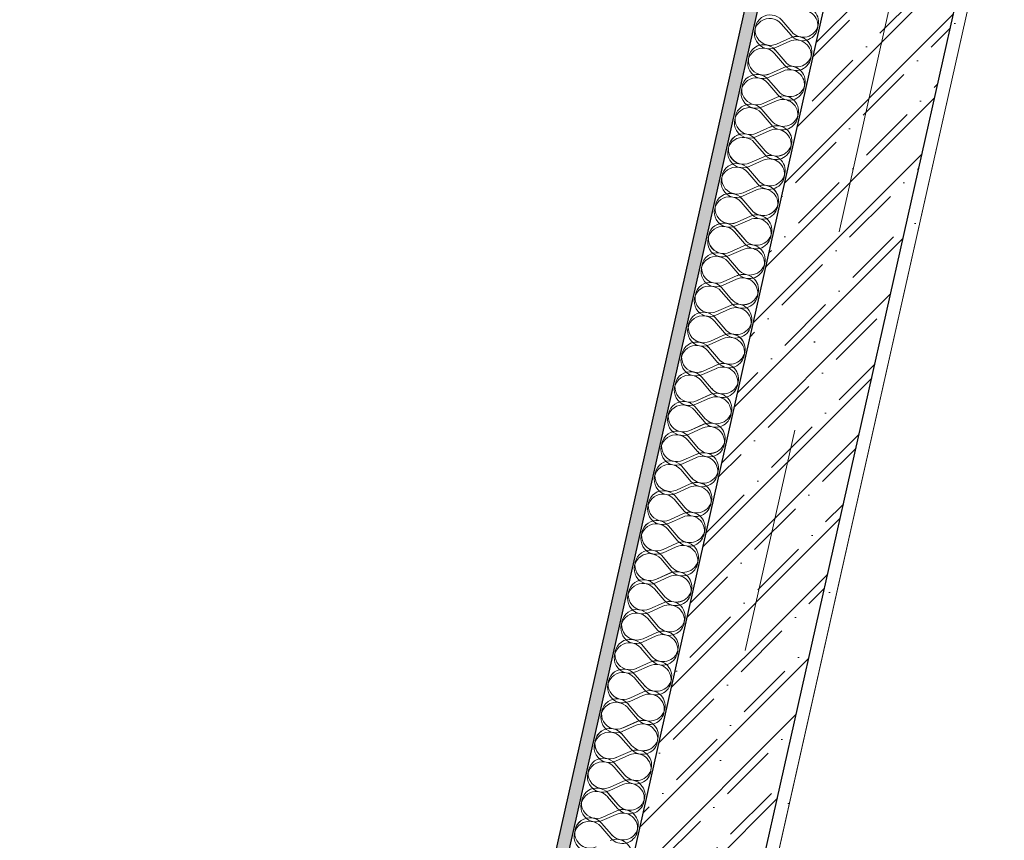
# Model space of a CAD drawing. Header units: millimetres. Extents: x -7145531 to -6681560, y 6117368 to 6219355.
# Tile 114 of 144: x -6934836 to -6933298, y 6143560 to 6144842. Entities that reach past the tile are written whole.
import ezdxf
from ezdxf.enums import TextEntityAlignment as Align

# ---------------------------------------------------------------- set-up
doc = ezdxf.new("R2010")
doc.units = ezdxf.units.MM
doc.header["$MEASUREMENT"] = 0
doc.linetypes.add('Штрихпунктирная', pattern=[670.277762, 352.777767, -176.388884, 0, -141.111112])
for name, color, linetype in [('S - квартира_помещение.АР', 7, 'Continuous'), ('S - МОП.АР', 7, 'Continuous'), ('АР-Стены_внешние_.АР', 7, 'Continuous'), ('АР-Стены_Перегородки_межквартирные_200.АР', 7, 'Continuous'), ('АР-Чертеж-Оси_Осевые размеры.АР', 7, 'Continuous'), ('АР-Чертеж-Размеры.АР', 7, 'Continuous')]:
    doc.layers.add(name, color=color, linetype=linetype)
for name, color, linetype, lineweight in [('АР-Стены_внешние_.АР_Ном._пера__1', 7, 'Continuous', 0), ('АР-Стены_Перегородки_межквартирные_200.АР_Ном._пера__1', 7, 'Continuous', 15), ('АР-Чертеж-Оси_Осевые размеры.АР_Ном._пера__120', 7, 'Continuous', 0)]:
    doc.layers.add(name, color=color, linetype=linetype, lineweight=lineweight)
doc.styles.add('РЎР“Р•РќР•Р\xa0Р\x98Р\xa0_РЎРўР\x98Р›Р¬_3', font='GOTHIC.TTF')
doc.dimstyles.new('СГЕНЕРИР_СТИЛЬ__3', dxfattribs={"dimtxt": 150, "dimasz": 237.5, "dimexe": 0.18, "dimexo": 0.0625, "dimgap": 0, "dimtad": 1, "dimdec": 0, "dimzin": 0, "dimdsep": 46, "dimtxsty": 'РЎР“Р•РќР•Р\xa0Р\x98Р\xa0_РЎРўР\x98Р›Р¬_3', "dimblk": 'ARROWHEAD_6', "dimblk1": 'ARROWHEAD_6', "dimblk2": 'ARROWHEAD_6', "dimcen": 0.09, "dimse1": 1, "dimse2": 1, "dimclrd": 7, "dimclre": 7, "dimclrt": 7, "dimazin": 0, "dimtfac": 1, "dimtdec": 4, "dimtmove": 2, "dimatfit": 3, "dimfxl": 1, "dimtolj": 1, "dimtzin": 0, "dimarcsym": 0})
pattern_1 = [(45, (-6566190.34, 6563027.8), (-111.369318, 111.369318), [0, -105, 0, -157.5]), (110, (-6565840.34, 6563027.8), (148.001588, 53.868173), [0, -77, 0, -133])]
pattern_2 = [(45, (-6338440.43, 6562625.56), (-111.369318, 111.369318), [0, -105, 0, -157.5]), (110, (-6338090.43, 6562625.56), (148.001588, 53.868173), [0, -77, 0, -133])]

# ---------------------------------------------------------------- blocks, each defined once
blk = doc.blocks.new('*X424', base_point=(-6566190.3, 6562677.8))
at = {"layer": 'АР-Стены_внешние_.АР_Ном._пера__1', "color": 7, "linetype": 'Continuous', "lineweight": 0}
for p, q in [((-7161395.1, 6145243.4), (-7161379.6, 6145225.3)), ((-7161403.4, 6145206.2), (-7161381.7, 6145216)), ((-7161405.5, 6145196.9), (-7161390.1, 6145178.8)), ((-7161413.9, 6145159.8), (-7161392.2, 6145169.5)), ((-7161416, 6145150.5), (-7161400.5, 6145132.4)), ((-7161424.3, 6145113.3), (-7161402.6, 6145123.1)), ((-7161426.4, 6145104), (-7161411, 6145085.9)), ((-7161434.8, 6145066.8), (-7161413, 6145076.6)), ((-7161436.8, 6145057.5), (-7161421.4, 6145039.4)), ((-7161445.2, 6145020.4), (-7161423.5, 6145030.1)), ((-7161447.3, 6145011.1), (-7161431.8, 6144993)), ((-7161455.6, 6144973.9), (-7161433.9, 6144983.7)), ((-7161457.7, 6144964.6), (-7161442.3, 6144946.5)), ((-7161466.1, 6144927.4), (-7161444.3, 6144937.2)), ((-7161468.1, 6144918.2), (-7161452.7, 6144900)), ((-7161476.5, 6144881), (-7161454.8, 6144890.8)), ((-7161478.6, 6144871.7), (-7161463.1, 6144853.6)), ((-7161486.9, 6144834.5), (-7161465.2, 6144844.3)), ((-7161489, 6144825.2), (-7161473.6, 6144807.1)), ((-7161497.4, 6144788.1), (-7161475.6, 6144797.8)), ((-7161499.5, 6144778.8), (-7161484, 6144760.7)), ((-7161507.8, 6144741.6), (-7161486.1, 6144751.4)), ((-7161509.9, 6144732.3), (-7161494.4, 6144714.2)), ((-7161518.2, 6144695.1), (-7161496.5, 6144704.9)), ((-7161520.3, 6144685.8), (-7161504.9, 6144667.7)), ((-7161528.7, 6144648.7), (-7161507, 6144658.4)), ((-7161530.8, 6144639.4), (-7161515.3, 6144621.3)), ((-7161539.1, 6144602.2), (-7161517.4, 6144612)), ((-7161541.2, 6144592.9), (-7161525.7, 6144574.8)), ((-7161549.5, 6144555.8), (-7161527.8, 6144565.5)), ((-7161551.6, 6144546.5), (-7161536.2, 6144528.4)), ((-7161560, 6144509.3), (-7161538.3, 6144519.1)), ((-7161562.1, 6144500), (-7161546.6, 6144481.9)), ((-7161570.4, 6144462.8), (-7161548.7, 6144472.6)), ((-7161572.5, 6144453.5), (-7161557, 6144435.4)), ((-7161580.8, 6144416.4), (-7161559.1, 6144426.1)), ((-7161582.9, 6144407.1), (-7161567.5, 6144389)), ((-7161591.3, 6144369.9), (-7161569.6, 6144379.7)), ((-7161593.4, 6144360.6), (-7161577.9, 6144342.5)), ((-7161601.7, 6144323.4), (-7161580, 6144333.2)), ((-7161603.8, 6144314.2), (-7161588.3, 6144296)), ((-7161612.1, 6144277), (-7161590.4, 6144286.8)), ((-7161614.2, 6144267.7), (-7161598.8, 6144249.6)), ((-7161622.6, 6144230.5), (-7161600.9, 6144240.3)), ((-7161624.7, 6144221.2), (-7161609.2, 6144203.1)), ((-7161633, 6144184.1), (-7161611.3, 6144193.8)), ((-7161635.1, 6144174.8), (-7161619.7, 6144156.7)), ((-7161643.5, 6144137.6), (-7161621.7, 6144147.4)), ((-7161645.5, 6144128.3), (-7161630.1, 6144110.2)), ((-7161653.9, 6144091.1), (-7161632.2, 6144100.9)), ((-7161656, 6144081.8), (-7161640.5, 6144063.7)), ((-7161664.3, 6144044.7), (-7161642.6, 6144054.4)), ((-7161666.4, 6144035.4), (-7161651, 6144017.3)), ((-7161674.8, 6143998.2), (-7161653, 6144008)), ((-7161676.8, 6143988.9), (-7161661.4, 6143970.8))]:
    blk.add_line(p, q, dxfattribs=at)
for centre, start, end in [((-7161361.5, 6145240.7), 347.3417, 114.2116), ((-7161413.2, 6145227.9), 40.4718, 294.2116), ((-7161361.5, 6145240.7), 220.4718, 347.3417), ((-7161372, 6145194.3), 347.3417, 114.2116), ((-7161423.6, 6145181.5), 40.4718, 294.2116), ((-7161372, 6145194.3), 220.4718, 347.3417), ((-7161382.4, 6145147.8), 347.3417, 114.2116), ((-7161434.1, 6145135), 40.4718, 294.2116), ((-7161382.4, 6145147.8), 220.4718, 347.3417), ((-7161392.8, 6145101.3), 347.3417, 114.2116), ((-7161444.5, 6145088.5), 40.4718, 294.2116), ((-7161392.8, 6145101.3), 220.4718, 347.3417), ((-7161403.3, 6145054.9), 347.3417, 114.2116), ((-7161455, 6145042.1), 40.4718, 294.2116), ((-7161403.3, 6145054.9), 220.4718, 347.3417), ((-7161413.7, 6145008.4), 347.3417, 114.2116), ((-7161465.4, 6144995.6), 40.4718, 294.2116), ((-7161413.7, 6145008.4), 220.4718, 347.3417), ((-7161424.1, 6144962), 347.3417, 114.2116), ((-7161475.8, 6144949.2), 40.4718, 294.2116), ((-7161424.1, 6144962), 220.4718, 347.3417), ((-7161434.6, 6144915.5), 347.3417, 114.2116), ((-7161486.3, 6144902.7), 40.4718, 294.2116), ((-7161434.6, 6144915.5), 220.4718, 347.3417), ((-7161445, 6144869), 347.3417, 114.2116), ((-7161496.7, 6144856.2), 40.4718, 294.2116), ((-7161445, 6144869), 220.4718, 347.3417), ((-7161455.4, 6144822.6), 347.3417, 114.2116), ((-7161507.1, 6144809.8), 40.4718, 294.2116), ((-7161455.4, 6144822.6), 220.4718, 347.3417), ((-7161465.9, 6144776.1), 347.3417, 114.2116), ((-7161517.6, 6144763.3), 40.4718, 294.2116), ((-7161465.9, 6144776.1), 220.4718, 347.3417), ((-7161476.3, 6144729.7), 347.3417, 114.2116), ((-7161528, 6144716.9), 40.4718, 294.2116), ((-7161476.3, 6144729.7), 220.4718, 347.3417), ((-7161486.8, 6144683.2), 347.3417, 114.2116), ((-7161538.4, 6144670.4), 40.4718, 294.2116), ((-7161486.8, 6144683.2), 220.4718, 347.3417), ((-7161497.2, 6144636.7), 347.3417, 114.2116), ((-7161548.9, 6144623.9), 40.4718, 294.2116), ((-7161497.2, 6144636.7), 220.4718, 347.3417), ((-7161507.6, 6144590.3), 347.3417, 114.2116), ((-7161559.3, 6144577.5), 40.4718, 294.2116), ((-7161507.6, 6144590.3), 220.4718, 347.3417), ((-7161518.1, 6144543.8), 347.3417, 114.2116), ((-7161569.7, 6144531), 40.4718, 294.2116), ((-7161518.1, 6144543.8), 220.4718, 347.3417), ((-7161528.5, 6144497.3), 347.3417, 114.2116), ((-7161580.2, 6144484.5), 40.4718, 294.2116), ((-7161528.5, 6144497.3), 220.4718, 347.3417), ((-7161538.9, 6144450.9), 347.3417, 114.2116), ((-7161590.6, 6144438.1), 40.4718, 294.2116), ((-7161538.9, 6144450.9), 220.4718, 347.3417), ((-7161549.4, 6144404.4), 347.3417, 114.2116), ((-7161601, 6144391.6), 40.4718, 294.2116), ((-7161549.4, 6144404.4), 220.4718, 347.3417), ((-7161559.8, 6144358), 347.3417, 114.2116), ((-7161611.5, 6144345.2), 40.4718, 294.2116), ((-7161559.8, 6144358), 220.4718, 347.3417), ((-7161570.2, 6144311.5), 347.3417, 114.2116), ((-7161621.9, 6144298.7), 40.4718, 294.2116), ((-7161570.2, 6144311.5), 220.4718, 347.3417), ((-7161580.7, 6144265), 347.3417, 114.2116), ((-7161632.3, 6144252.2), 40.4718, 294.2116), ((-7161580.7, 6144265), 220.4718, 347.3417), ((-7161591.1, 6144218.6), 347.3417, 114.2116), ((-7161642.8, 6144205.8), 40.4718, 294.2116), ((-7161591.1, 6144218.6), 220.4718, 347.3417), ((-7161601.5, 6144172.1), 347.3417, 114.2116), ((-7161653.2, 6144159.3), 40.4718, 294.2116), ((-7161601.5, 6144172.1), 220.4718, 347.3417), ((-7161612, 6144125.7), 347.3417, 114.2116), ((-7161663.7, 6144112.9), 40.4718, 294.2116), ((-7161612, 6144125.7), 220.4718, 347.3417), ((-7161622.4, 6144079.2), 347.3417, 114.2116), ((-7161674.1, 6144066.4), 40.4718, 294.2116), ((-7161622.4, 6144079.2), 220.4718, 347.3417), ((-7161632.8, 6144032.7), 347.3417, 114.2116), ((-7161684.5, 6144019.9), 40.4718, 294.2116), ((-7161632.8, 6144032.7), 220.4718, 347.3417), ((-7161643.3, 6143986.3), 347.3417, 114.2116), ((-7161695, 6143973.5), 40.4718, 294.2116), ((-7161643.3, 6143986.3), 220.4718, 347.3417), ((-7161653.7, 6143939.8), 347.3417, 114.2116)]:
    blk.add_arc(centre, 23.8, start, end, dxfattribs=at)
blk = doc.blocks.new('Стена_163_8', base_point=(-7164340.2, 6132132.6))
at = {"layer": 'АР-Стены_внешние_.АР', "linetype": 'Continuous', "lineweight": 0, "true_color": 0x000000}
h = blk.add_hatch(dxfattribs=at)
h.set_pattern_fill('ШТУКАТУРКА__ГИПС_01_0008', color=18, style=0, pattern_type=2)
h.set_pattern_definition(pattern_1)
h.paths.add_polyline_path([(-7161215.8, 6146317.8), (-7164394.4, 6132165.3), (-7164374.8, 6132160.9), (-7161196.3, 6146313.5)])
at = {"layer": 'АР-Стены_внешние_.АР_Ном._пера__1', "color": 7, "linetype": 'Continuous', "lineweight": 0}
blk.add_line((-7161196.3, 6146313.5), (-7164374.8, 6132160.9), dxfattribs=at)
at = {"layer": 'АР-Стены_внешние_.АР_Ном._пера__1', "color": 7, "linetype": 'Continuous', "lineweight": 0, "flags": 128}
for points in [[(-7161215.8, 6146317.8), (-7164394.4, 6132165.3)], [(-7164277.3, 6132139), (-7161098.7, 6146291.6)]]:
    blk.add_lwpolyline(points, dxfattribs=at)
at = {"layer": 'АР-Стены_внешние_.АР', "color": 7, "lineweight": 0}
blk.add_blockref('*X424', (-6566190.3, 6562677.8), dxfattribs=at)
blk = doc.blocks.new('Стандартный Маркер Сетки[63]_8', base_point=(-7160680.9, 6147693.7))
at = {"layer": 'АР-Чертеж-Оси_Осевые размеры.АР_Ном._пера__120', "color": 7, "linetype": 'Штрихпунктирная', "lineweight": 0}
blk.add_line((-7160787.5, 6147219.2), (-7165571.2, 6125919.8), dxfattribs=at)
at = {"layer": 'АР-Чертеж-Оси_Осевые размеры.АР_Ном._пера__120', "color": 7, "lineweight": 0, "style": 'РЎР“Р•РќР•Р\xa0Р\x98Р\xa0_РЎРўР\x98Р›Р¬_3'}
blk.add_attdef('AC_MarkerText_1', text='', height=350, rotation=347.3417, dxfattribs=at).set_placement((-7165717.5, 6125138.4), align=Align.TOP_CENTER)
blk = doc.blocks.new('Стандартный Маркер Сетки[83]_8', base_point=(-7160680.9, 6147693.7))
at = {"layer": 'АР-Чертеж-Оси_Осевые размеры.АР_Ном._пера__120', "color": 7, "linetype": 'Штрихпунктирная', "lineweight": 0}
blk.add_line((-7160787.5, 6147219.2), (-7165571.2, 6125919.8), dxfattribs=at)
at = {"layer": 'АР-Чертеж-Оси_Осевые размеры.АР_Ном._пера__120', "color": 7, "lineweight": 0, "style": 'РЎР“Р•РќР•Р\xa0Р\x98Р\xa0_РЎРўР\x98Р›Р¬_3'}
blk.add_attdef('AC_MarkerText_1', text='', height=350, rotation=347.3417, dxfattribs=at).set_placement((-7165717.5, 6125138.4), align=Align.TOP_CENTER)
blk = doc.blocks.new('ARROWHEAD_6')
at = {"color": 0, "linetype": 'Continuous', "lineweight": 0}
for p, q in [((-0.5, -0.5), (0.5, 0.5)), ((0, 0), (-1, 0))]:
    blk.add_line(p, q, dxfattribs=at)
blk = doc.blocks.new('*D492', base_point=(-6566190.3, 6562677.8))
at = {"layer": 'Defpoints', "color": 0, "linetype": 'Continuous', "transparency": 16777216}
for p in [(-6931391.1, 6145295.9), (-6933610.7, 6138819.8), (-6933248.1, 6138738.3)]:
    blk.add_point(p, dxfattribs=at)
at = {"layer": 'АР-Чертеж-Размеры.АР', "color": 7, "linetype": 'Continuous', "lineweight": -2, "transparency": 16777216}
blk.add_line((-6932171.4, 6145227.8), (-6933558.6, 6139051.5), dxfattribs=at)
at = {"layer": 'АР-Чертеж-Размеры.АР', "color": 7, "linetype": 'Continuous', "lineweight": -2, "transparency": 16777216, "xscale": 237.5, "yscale": 237.5, "zscale": 237.5}
for p, rotation in [((-6932119.4, 6145459.5), 77.3410680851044), ((-6933610.7, 6138819.8), 257.3410680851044)]:
    blk.add_blockref('ARROWHEAD_6', p, dxfattribs=dict(at, rotation=rotation))
at = {"layer": 'АР-Чертеж-Размеры.АР', "color": 7, "linetype": 'Continuous', "lineweight": 0, "transparency": 16777216, "insert": (-6933066.2, 6141723), "char_height": 150, "attachment_point": 5, "rotation": 77.3411, "style": 'РЎР“Р•РќР•Р\xa0Р\x98Р\xa0_РЎРўР\x98Р›Р¬_3'}
blk.add_mtext('\\A1;6805', dxfattribs=at)
blk = doc.blocks.new('Стена_174_8', base_point=(-7161757.1, 6142903.7))
at = {"layer": 'АР-Стены_внешние_.АР', "linetype": 'Continuous', "lineweight": 0, "true_color": 0x000000}
h = blk.add_hatch(dxfattribs=at)
h.set_pattern_fill('ЖЕЛЕЗОБЕТОН__PROJECT__0008', color=18, style=0, pattern_type=2)
h.set_pattern_definition([(45, (-6566190.34, 6562677.8), (-84.852814, 84.852814), []), (45, (-6566232.77, 6562720.22), (-84.852814, 84.852814), [90, -30, 0, -30])])
h.paths.add_polyline_path([(-7160950, 6146483.6), (-7161098.7, 6146291.6), (-7161854.7, 6142925.6), (-7161659.5, 6142881.8), (-7160855.3, 6146462.4)])
h = blk.add_hatch(dxfattribs=at)
h.set_pattern_fill('ШТУКАТУРКА__ГИПС_01_0008', color=18, style=0, pattern_type=2)
h.set_pattern_definition(pattern_1)
h.paths.add_polyline_path([(-7160855.3, 6146462.4), (-7161659.5, 6142881.8), (-7161640, 6142877.4), (-7160835.8, 6146458)])
at = {"layer": 'АР-Стены_внешние_.АР_Ном._пера__1', "color": 7, "linetype": 'Continuous', "lineweight": 30}
blk.add_line((-7161659.5, 6142881.8), (-7160855.3, 6146462.4), dxfattribs=at)
at = {"layer": 'АР-Стены_внешние_.АР_Ном._пера__1', "color": 7, "linetype": 'Continuous', "lineweight": 0, "flags": 128}
blk.add_lwpolyline([(-7161640, 6142877.4), (-7160835.8, 6146458)], dxfattribs=at)
at = {"layer": 'АР-Стены_внешние_.АР_Ном._пера__1', "color": 7, "linetype": 'Continuous', "lineweight": 30, "flags": 128}
blk.add_lwpolyline([(-7161098.7, 6146291.6), (-7161854.7, 6142925.6)], dxfattribs=at)
blk = doc.blocks.new('*X873', base_point=(-6338440.4, 6562275.6))
at = {"layer": 'АР-Стены_Перегородки_межквартирные_200.АР_Ном._пера__1', "color": 7, "linetype": 'Continuous', "lineweight": 0}
for p, q in [((-6933646.2, 6144835.7), (-6933630.8, 6144817.6)), ((-6933654.6, 6144798.5), (-6933632.9, 6144808.3)), ((-6933656.7, 6144789.2), (-6933641.2, 6144771.1)), ((-6933665, 6144752), (-6933643.3, 6144761.8)), ((-6933667.1, 6144742.7), (-6933651.6, 6144724.6)), ((-6933675.4, 6144705.6), (-6933653.7, 6144715.3)), ((-6933677.5, 6144696.3), (-6933662.1, 6144678.2)), ((-6933685.9, 6144659.1), (-6933664.2, 6144668.9)), ((-6933688, 6144649.8), (-6933672.5, 6144631.7)), ((-6933696.3, 6144612.6), (-6933674.6, 6144622.4)), ((-6933698.4, 6144603.4), (-6933682.9, 6144585.2)), ((-6933706.8, 6144566.2), (-6933685, 6144576)), ((-6933708.8, 6144556.9), (-6933693.4, 6144538.8)), ((-6933717.2, 6144519.7), (-6933695.5, 6144529.5)), ((-6933719.3, 6144510.4), (-6933703.8, 6144492.3)), ((-6933727.6, 6144473.3), (-6933705.9, 6144483)), ((-6933729.7, 6144464), (-6933714.3, 6144445.9)), ((-6933738.1, 6144426.8), (-6933716.3, 6144436.6)), ((-6933740.1, 6144417.5), (-6933724.7, 6144399.4)), ((-6933748.5, 6144380.3), (-6933726.8, 6144390.1)), ((-6933750.6, 6144371), (-6933735.1, 6144352.9)), ((-6933758.9, 6144333.9), (-6933737.2, 6144343.6)), ((-6933761, 6144324.6), (-6933745.6, 6144306.5)), ((-6933769.4, 6144287.4), (-6933747.6, 6144297.2)), ((-6933771.4, 6144278.1), (-6933756, 6144260)), ((-6933779.8, 6144241), (-6933758.1, 6144250.7)), ((-6933781.9, 6144231.7), (-6933766.4, 6144213.6)), ((-6933790.2, 6144194.5), (-6933768.5, 6144204.3)), ((-6933792.3, 6144185.2), (-6933776.9, 6144167.1)), ((-6933800.7, 6144148), (-6933778.9, 6144157.8)), ((-6933802.7, 6144138.7), (-6933787.3, 6144120.6)), ((-6933811.1, 6144101.6), (-6933789.4, 6144111.3)), ((-6933813.2, 6144092.3), (-6933797.7, 6144074.2)), ((-6933821.5, 6144055.1), (-6933799.8, 6144064.9)), ((-6933823.6, 6144045.8), (-6933808.2, 6144027.7)), ((-6933832, 6144008.6), (-6933810.3, 6144018.4)), ((-6933834.1, 6143999.4), (-6933818.6, 6143981.2)), ((-6933842.4, 6143962.2), (-6933820.7, 6143971.9)), ((-6933844.5, 6143952.9), (-6933829, 6143934.8)), ((-6933852.8, 6143915.7), (-6933831.1, 6143925.5)), ((-6933854.9, 6143906.4), (-6933839.5, 6143888.3)), ((-6933863.3, 6143869.3), (-6933841.6, 6143879)), ((-6933865.4, 6143860), (-6933849.9, 6143841.9)), ((-6933873.7, 6143822.8), (-6933852, 6143832.6)), ((-6933875.8, 6143813.5), (-6933860.3, 6143795.4)), ((-6933884.1, 6143776.3), (-6933862.4, 6143786.1)), ((-6933886.2, 6143767), (-6933870.8, 6143748.9)), ((-6933894.6, 6143729.9), (-6933872.9, 6143739.6)), ((-6933896.7, 6143720.6), (-6933881.2, 6143702.5)), ((-6933905, 6143683.4), (-6933883.3, 6143693.2)), ((-6933907.1, 6143674.1), (-6933891.6, 6143656)), ((-6933915.4, 6143637), (-6933893.7, 6143646.7)), ((-6933917.5, 6143627.7), (-6933902.1, 6143609.5)), ((-6933925.9, 6143590.5), (-6933904.2, 6143600.3)), ((-6933928, 6143581.2), (-6933912.5, 6143563.1))]:
    blk.add_line(p, q, dxfattribs=at)
for centre, start, end in [((-6933612.7, 6144833), 347.3424, 114.2123), ((-6933664.3, 6144820.2), 40.4725, 294.2123), ((-6933612.7, 6144833), 220.4725, 347.3424), ((-6933623.1, 6144786.5), 347.3424, 114.2123), ((-6933674.8, 6144773.7), 40.4725, 294.2123), ((-6933623.1, 6144786.5), 220.4725, 347.3424), ((-6933633.5, 6144740.1), 347.3424, 114.2123), ((-6933685.2, 6144727.3), 40.4725, 294.2123), ((-6933633.5, 6144740.1), 220.4725, 347.3424), ((-6933644, 6144693.6), 347.3424, 114.2123), ((-6933695.6, 6144680.8), 40.4725, 294.2123), ((-6933644, 6144693.6), 220.4725, 347.3424), ((-6933654.4, 6144647.2), 347.3424, 114.2123), ((-6933706.1, 6144634.4), 40.4725, 294.2123), ((-6933654.4, 6144647.2), 220.4725, 347.3424), ((-6933664.8, 6144600.7), 347.3424, 114.2123), ((-6933716.5, 6144587.9), 40.4725, 294.2123), ((-6933664.8, 6144600.7), 220.4725, 347.3424), ((-6933675.3, 6144554.2), 347.3424, 114.2123), ((-6933727, 6144541.4), 40.4725, 294.2123), ((-6933675.3, 6144554.2), 220.4725, 347.3424), ((-6933685.7, 6144507.8), 347.3424, 114.2123), ((-6933737.4, 6144495), 40.4725, 294.2123), ((-6933685.7, 6144507.8), 220.4725, 347.3424), ((-6933747.8, 6144448.5), 40.4725, 294.2123), ((-6933696.1, 6144461.3), 347.3424, 114.2123), ((-6933696.1, 6144461.3), 220.4725, 347.3424), ((-6933758.3, 6144402.1), 40.4725, 294.2123), ((-6933706.6, 6144414.9), 347.3424, 114.2123), ((-6933706.6, 6144414.9), 220.4725, 347.3424), ((-6933768.7, 6144355.6), 40.4725, 294.2123), ((-6933717, 6144368.4), 347.3424, 114.2123), ((-6933717, 6144368.4), 220.4725, 347.3424), ((-6933779.1, 6144309.1), 40.4725, 294.2123), ((-6933727.4, 6144321.9), 347.3424, 114.2123), ((-6933727.4, 6144321.9), 220.4725, 347.3424), ((-6933789.6, 6144262.7), 40.4725, 294.2123), ((-6933737.9, 6144275.5), 347.3424, 114.2123), ((-6933737.9, 6144275.5), 220.4725, 347.3424), ((-6933800, 6144216.2), 40.4725, 294.2123), ((-6933748.3, 6144229), 347.3424, 114.2123), ((-6933748.3, 6144229), 220.4725, 347.3424), ((-6933810.4, 6144169.7), 40.4725, 294.2123), ((-6933758.7, 6144182.5), 347.3424, 114.2123), ((-6933758.7, 6144182.5), 220.4725, 347.3424), ((-6933820.9, 6144123.3), 40.4725, 294.2123), ((-6933769.2, 6144136.1), 347.3424, 114.2123), ((-6933769.2, 6144136.1), 220.4725, 347.3424), ((-6933779.6, 6144089.6), 347.3424, 114.2123), ((-6933831.3, 6144076.8), 40.4725, 294.2123), ((-6933779.6, 6144089.6), 220.4725, 347.3424), ((-6933790.1, 6144043.2), 347.3424, 114.2123), ((-6933841.7, 6144030.4), 40.4725, 294.2123), ((-6933790.1, 6144043.2), 220.4725, 347.3424), ((-6933800.5, 6143996.7), 347.3424, 114.2123), ((-6933852.2, 6143983.9), 40.4725, 294.2123), ((-6933800.5, 6143996.7), 220.4725, 347.3424), ((-6933810.9, 6143950.2), 347.3424, 114.2123), ((-6933862.6, 6143937.4), 40.4725, 294.2123), ((-6933810.9, 6143950.2), 220.4725, 347.3424), ((-6933821.4, 6143903.8), 347.3424, 114.2123), ((-6933873, 6143891), 40.4725, 294.2123), ((-6933821.4, 6143903.8), 220.4725, 347.3424), ((-6933831.8, 6143857.3), 347.3424, 114.2123), ((-6933883.5, 6143844.5), 40.4725, 294.2123), ((-6933831.8, 6143857.3), 220.4725, 347.3424), ((-6933842.2, 6143810.8), 347.3424, 114.2123), ((-6933893.9, 6143798.1), 40.4725, 294.2123), ((-6933842.2, 6143810.8), 220.4725, 347.3424), ((-6933852.7, 6143764.4), 347.3424, 114.2123), ((-6933904.3, 6143751.6), 40.4725, 294.2123), ((-6933852.7, 6143764.4), 220.4725, 347.3424), ((-6933863.1, 6143717.9), 347.3424, 114.2123), ((-6933914.8, 6143705.1), 40.4725, 294.2123), ((-6933863.1, 6143717.9), 220.4725, 347.3424), ((-6933873.5, 6143671.5), 347.3424, 114.2123), ((-6933925.2, 6143658.7), 40.4725, 294.2123), ((-6933873.5, 6143671.5), 220.4725, 347.3424), ((-6933884, 6143625), 347.3424, 114.2123), ((-6933935.6, 6143612.2), 40.4725, 294.2123), ((-6933884, 6143625), 220.4725, 347.3424), ((-6933894.4, 6143578.5), 347.3424, 114.2123), ((-6933946.1, 6143565.7), 40.4725, 294.2123), ((-6933894.4, 6143578.5), 220.4725, 347.3424)]:
    blk.add_arc(centre, 23.8, start, end, dxfattribs=at)
blk = doc.blocks.new('Стена_258_3', base_point=(-6933461.3, 6145935.1))
at = {"layer": 'АР-Стены_Перегородки_межквартирные_200.АР', "linetype": 'Continuous', "lineweight": 0, "true_color": 0x000000}
h = blk.add_hatch(dxfattribs=at)
h.set_pattern_fill('ШТУКАТУРКА__ГИПС_01_0003', color=18, style=0, pattern_type=2)
h.set_pattern_definition(pattern_2)
h.paths.add_polyline_path([(-6933465.7, 6145915.6), (-6936644.1, 6131763), (-6936624.6, 6131758.6), (-6933446.2, 6145911.2)])
at = {"layer": 'АР-Стены_Перегородки_межквартирные_200.АР_Ном._пера__1', "color": 7, "linetype": 'Continuous', "lineweight": 0}
blk.add_line((-6933446.2, 6145911.2), (-6936624.6, 6131758.6), dxfattribs=at)
at = {"layer": 'АР-Стены_Перегородки_межквартирные_200.АР_Ном._пера__1', "color": 7, "linetype": 'Continuous', "lineweight": 0, "flags": 128}
for points in [[(-6933465.7, 6145915.6), (-6936644.1, 6131763)], [(-6936527, 6131736.7), (-6933348.6, 6145889.3)]]:
    blk.add_lwpolyline(points, dxfattribs=at)
at = {"layer": 'АР-Стены_Перегородки_межквартирные_200.АР', "color": 7, "lineweight": 0}
blk.add_blockref('*X873', (-6338440.4, 6562275.6), dxfattribs=at)
blk = doc.blocks.new('*X876', base_point=(-6338440.4, 6562275.6))
at = {"layer": 'АР-Стены_внешние_.АР_Ном._пера__1', "color": 7, "linetype": 'Continuous', "lineweight": 0}
for p, q in [((-6933645.2, 6144841.1), (-6933629.7, 6144823)), ((-6933653.5, 6144804), (-6933631.8, 6144813.7)), ((-6933655.6, 6144794.7), (-6933640.2, 6144776.6)), ((-6933664, 6144757.5), (-6933642.3, 6144767.3)), ((-6933666.1, 6144748.2), (-6933650.6, 6144730.1)), ((-6933674.4, 6144711.1), (-6933652.7, 6144720.8)), ((-6933676.5, 6144701.8), (-6933661, 6144683.7)), ((-6933684.8, 6144664.6), (-6933663.1, 6144674.4)), ((-6933686.9, 6144655.3), (-6933671.5, 6144637.2)), ((-6933695.3, 6144618.1), (-6933673.6, 6144627.9)), ((-6933697.4, 6144608.8), (-6933681.9, 6144590.7)), ((-6933705.7, 6144571.7), (-6933684, 6144581.4)), ((-6933707.8, 6144562.4), (-6933692.3, 6144544.3)), ((-6933716.1, 6144525.2), (-6933694.4, 6144535)), ((-6933718.2, 6144515.9), (-6933702.8, 6144497.8)), ((-6933726.6, 6144478.7), (-6933704.9, 6144488.5)), ((-6933728.7, 6144469.5), (-6933713.2, 6144451.3)), ((-6933737, 6144432.3), (-6933715.3, 6144442.1)), ((-6933739.1, 6144423), (-6933723.7, 6144404.9)), ((-6933747.5, 6144385.8), (-6933725.7, 6144395.6)), ((-6933749.5, 6144376.5), (-6933734.1, 6144358.4)), ((-6933757.9, 6144339.4), (-6933736.2, 6144349.1)), ((-6933760, 6144330.1), (-6933744.5, 6144312)), ((-6933768.3, 6144292.9), (-6933746.6, 6144302.7)), ((-6933770.4, 6144283.6), (-6933755, 6144265.5)), ((-6933778.8, 6144246.4), (-6933757, 6144256.2)), ((-6933780.8, 6144237.1), (-6933765.4, 6144219)), ((-6933789.2, 6144200), (-6933767.5, 6144209.7)), ((-6933791.3, 6144190.7), (-6933775.8, 6144172.6)), ((-6933799.6, 6144153.5), (-6933777.9, 6144163.3)), ((-6933801.7, 6144144.2), (-6933786.3, 6144126.1)), ((-6933810.1, 6144107.1), (-6933788.3, 6144116.8)), ((-6933812.2, 6144097.8), (-6933796.7, 6144079.7)), ((-6933820.5, 6144060.6), (-6933798.8, 6144070.4)), ((-6933822.6, 6144051.3), (-6933807.1, 6144033.2)), ((-6933830.9, 6144014.1), (-6933809.2, 6144023.9)), ((-6933833, 6144004.8), (-6933817.6, 6143986.7)), ((-6933841.4, 6143967.7), (-6933819.7, 6143977.4)), ((-6933843.5, 6143958.4), (-6933828, 6143940.3)), ((-6933851.8, 6143921.2), (-6933830.1, 6143931)), ((-6933853.9, 6143911.9), (-6933838.4, 6143893.8)), ((-6933862.2, 6143874.7), (-6933840.5, 6143884.5)), ((-6933864.3, 6143865.5), (-6933848.9, 6143847.3)), ((-6933872.7, 6143828.3), (-6933851, 6143838.1)), ((-6933874.8, 6143819), (-6933859.3, 6143800.9)), ((-6933883.1, 6143781.8), (-6933861.4, 6143791.6)), ((-6933885.2, 6143772.5), (-6933869.7, 6143754.4)), ((-6933893.5, 6143735.4), (-6933871.8, 6143745.1)), ((-6933895.6, 6143726.1), (-6933880.2, 6143708)), ((-6933904, 6143688.9), (-6933882.3, 6143698.7)), ((-6933906.1, 6143679.6), (-6933890.6, 6143661.5)), ((-6933914.4, 6143642.4), (-6933892.7, 6143652.2)), ((-6933916.5, 6143633.1), (-6933901, 6143615)), ((-6933924.8, 6143596), (-6933903.1, 6143605.7)), ((-6933926.9, 6143586.7), (-6933911.5, 6143568.6))]:
    blk.add_line(p, q, dxfattribs=at)
for centre, start, end in [((-6933611.6, 6144838.5), 347.3417, 114.2116), ((-6933663.3, 6144825.7), 40.4718, 294.2116), ((-6933611.6, 6144838.5), 220.4718, 347.3417), ((-6933622.1, 6144792), 347.3417, 114.2116), ((-6933673.7, 6144779.2), 40.4718, 294.2116), ((-6933622.1, 6144792), 220.4718, 347.3417), ((-6933632.5, 6144745.6), 347.3417, 114.2116), ((-6933684.2, 6144732.8), 40.4718, 294.2116), ((-6933632.5, 6144745.6), 220.4718, 347.3417), ((-6933642.9, 6144699.1), 347.3417, 114.2116), ((-6933694.6, 6144686.3), 40.4718, 294.2116), ((-6933642.9, 6144699.1), 220.4718, 347.3417), ((-6933653.4, 6144652.6), 347.3417, 114.2116), ((-6933705, 6144639.8), 40.4718, 294.2116), ((-6933653.4, 6144652.6), 220.4718, 347.3417), ((-6933663.8, 6144606.2), 347.3417, 114.2116), ((-6933715.5, 6144593.4), 40.4718, 294.2116), ((-6933663.8, 6144606.2), 220.4718, 347.3417), ((-6933674.2, 6144559.7), 347.3417, 114.2116), ((-6933725.9, 6144546.9), 40.4718, 294.2116), ((-6933674.2, 6144559.7), 220.4718, 347.3417), ((-6933684.7, 6144513.3), 347.3417, 114.2116), ((-6933736.3, 6144500.5), 40.4718, 294.2116), ((-6933684.7, 6144513.3), 220.4718, 347.3417), ((-6933695.1, 6144466.8), 347.3417, 114.2116), ((-6933746.8, 6144454), 40.4718, 294.2116), ((-6933695.1, 6144466.8), 220.4718, 347.3417), ((-6933705.5, 6144420.3), 347.3417, 114.2116), ((-6933757.2, 6144407.5), 40.4718, 294.2116), ((-6933705.5, 6144420.3), 220.4718, 347.3417), ((-6933716, 6144373.9), 347.3417, 114.2116), ((-6933767.7, 6144361.1), 40.4718, 294.2116), ((-6933716, 6144373.9), 220.4718, 347.3417), ((-6933726.4, 6144327.4), 347.3417, 114.2116), ((-6933778.1, 6144314.6), 40.4718, 294.2116), ((-6933726.4, 6144327.4), 220.4718, 347.3417), ((-6933736.8, 6144281), 347.3417, 114.2116), ((-6933788.5, 6144268.2), 40.4718, 294.2116), ((-6933736.8, 6144281), 220.4718, 347.3417), ((-6933747.3, 6144234.5), 347.3417, 114.2116), ((-6933799, 6144221.7), 40.4718, 294.2116), ((-6933747.3, 6144234.5), 220.4718, 347.3417), ((-6933757.7, 6144188), 347.3417, 114.2116), ((-6933809.4, 6144175.2), 40.4718, 294.2116), ((-6933757.7, 6144188), 220.4718, 347.3417), ((-6933768.1, 6144141.6), 347.3417, 114.2116), ((-6933819.8, 6144128.8), 40.4718, 294.2116), ((-6933768.1, 6144141.6), 220.4718, 347.3417), ((-6933778.6, 6144095.1), 347.3417, 114.2116), ((-6933830.3, 6144082.3), 40.4718, 294.2116), ((-6933778.6, 6144095.1), 220.4718, 347.3417), ((-6933789, 6144048.6), 347.3417, 114.2116), ((-6933840.7, 6144035.8), 40.4718, 294.2116), ((-6933789, 6144048.6), 220.4718, 347.3417), ((-6933799.5, 6144002.2), 347.3417, 114.2116), ((-6933851.1, 6143989.4), 40.4718, 294.2116), ((-6933799.5, 6144002.2), 220.4718, 347.3417), ((-6933809.9, 6143955.7), 347.3417, 114.2116), ((-6933861.6, 6143942.9), 40.4718, 294.2116), ((-6933809.9, 6143955.7), 220.4718, 347.3417), ((-6933820.3, 6143909.3), 347.3417, 114.2116), ((-6933872, 6143896.5), 40.4718, 294.2116), ((-6933820.3, 6143909.3), 220.4718, 347.3417), ((-6933830.8, 6143862.8), 347.3417, 114.2116), ((-6933882.4, 6143850), 40.4718, 294.2116), ((-6933830.8, 6143862.8), 220.4718, 347.3417), ((-6933841.2, 6143816.3), 347.3417, 114.2116), ((-6933892.9, 6143803.5), 40.4718, 294.2116), ((-6933841.2, 6143816.3), 220.4718, 347.3417), ((-6933851.6, 6143769.9), 347.3417, 114.2116), ((-6933903.3, 6143757.1), 40.4718, 294.2116), ((-6933851.6, 6143769.9), 220.4718, 347.3417), ((-6933862.1, 6143723.4), 347.3417, 114.2116), ((-6933913.7, 6143710.6), 40.4718, 294.2116), ((-6933862.1, 6143723.4), 220.4718, 347.3417), ((-6933872.5, 6143677), 347.3417, 114.2116), ((-6933924.2, 6143664.2), 40.4718, 294.2116), ((-6933872.5, 6143677), 220.4718, 347.3417), ((-6933934.6, 6143617.7), 40.4718, 294.2116), ((-6933882.9, 6143630.5), 347.3417, 114.2116), ((-6933882.9, 6143630.5), 220.4718, 347.3417), ((-6933945, 6143571.2), 40.4718, 294.2116), ((-6933893.4, 6143584), 347.3417, 114.2116), ((-6933893.4, 6143584), 220.4718, 347.3417), ((-6933903.8, 6143537.6), 347.3417, 114.2116)]:
    blk.add_arc(centre, 23.8, start, end, dxfattribs=at)
blk = doc.blocks.new('Стена_259_3', base_point=(-6936590.3, 6131730.4))
at = {"layer": 'АР-Стены_внешние_.АР', "linetype": 'Continuous', "lineweight": 0, "true_color": 0x000000}
h = blk.add_hatch(dxfattribs=at)
h.set_pattern_fill('ШТУКАТУРКА__ГИПС_01_0003', color=18, style=0, pattern_type=2)
h.set_pattern_definition(pattern_2)
h.paths.add_polyline_path([(-6933465.9, 6145915.6), (-6936644.4, 6131763), (-6936624.9, 6131758.7), (-6933446.3, 6145911.2)])
at = {"layer": 'АР-Стены_внешние_.АР_Ном._пера__1', "color": 7, "linetype": 'Continuous', "lineweight": 0}
blk.add_line((-6933446.3, 6145911.2), (-6936624.9, 6131758.7), dxfattribs=at)
at = {"layer": 'АР-Стены_внешние_.АР_Ном._пера__1', "color": 7, "linetype": 'Continuous', "lineweight": 0, "flags": 128}
for points in [[(-6933465.9, 6145915.6), (-6936644.4, 6131763)], [(-6936527.4, 6131736.7), (-6933348.8, 6145889.3)]]:
    blk.add_lwpolyline(points, dxfattribs=at)
at = {"layer": 'АР-Стены_внешние_.АР', "color": 7, "lineweight": 0}
blk.add_blockref('*X876', (-6338440.4, 6562275.6), dxfattribs=at)
blk = doc.blocks.new('Стандартный Маркер Сетки[130]_3', base_point=(-6932931, 6147291.5))
at = {"layer": 'АР-Чертеж-Оси_Осевые размеры.АР_Ном._пера__120', "color": 7, "linetype": 'Штрихпунктирная', "lineweight": 0}
blk.add_line((-6933037.6, 6146816.9), (-6937821.3, 6125517.5), dxfattribs=at)
at = {"layer": 'АР-Чертеж-Оси_Осевые размеры.АР_Ном._пера__120', "color": 7, "lineweight": 0, "style": 'РЎР“Р•РќР•Р\xa0Р\x98Р\xa0_РЎРўР\x98Р›Р¬_3'}
blk.add_attdef('AC_MarkerText_1', text='', height=350, rotation=347.3417, dxfattribs=at).set_placement((-6937967.6, 6124736.2), align=Align.TOP_CENTER)
blk = doc.blocks.new('Стандартный Маркер Сетки[143]_3', base_point=(-6932931, 6147291.5))
at = {"layer": 'АР-Чертеж-Оси_Осевые размеры.АР_Ном._пера__120', "color": 7, "linetype": 'Штрихпунктирная', "lineweight": 0}
blk.add_line((-6933037.6, 6146816.9), (-6937821.3, 6125517.5), dxfattribs=at)
at = {"layer": 'АР-Чертеж-Оси_Осевые размеры.АР_Ном._пера__120', "color": 7, "lineweight": 0, "style": 'РЎР“Р•РќР•Р\xa0Р\x98Р\xa0_РЎРўР\x98Р›Р¬_3'}
blk.add_attdef('AC_MarkerText_1', text='', height=350, rotation=347.3417, dxfattribs=at).set_placement((-6937967.6, 6124736.2), align=Align.TOP_CENTER)
blk = doc.blocks.new('Стена_268_3', base_point=(-6934007.2, 6142501.4))
at = {"layer": 'АР-Стены_внешние_.АР', "linetype": 'Continuous', "lineweight": 0, "true_color": 0x000000}
h = blk.add_hatch(dxfattribs=at)
h.set_pattern_fill('ЖЕЛЕЗОБЕТОН__PROJECT__0003', color=18, style=0, pattern_type=2)
h.set_pattern_definition([(45, (-6338440.43, 6562275.56), (-84.852814, 84.852814), []), (45, (-6338482.86, 6562317.98), (-84.852814, 84.852814), [90, -30, 0, -30])])
h.paths.add_polyline_path([(-6933200.1, 6146081.4), (-6933348.8, 6145889.3), (-6934104.7, 6142523.4), (-6933909.6, 6142479.5), (-6933105.4, 6146060.1)])
h = blk.add_hatch(dxfattribs=at)
h.set_pattern_fill('ШТУКАТУРКА__ГИПС_01_0003', color=18, style=0, pattern_type=2)
h.set_pattern_definition(pattern_2)
h.paths.add_polyline_path([(-6933105.4, 6146060.1), (-6933909.6, 6142479.5), (-6933890.1, 6142475.1), (-6933085.9, 6146055.8)])
at = {"layer": 'АР-Стены_внешние_.АР_Ном._пера__1', "color": 7, "linetype": 'Continuous', "lineweight": 30}
blk.add_line((-6933909.6, 6142479.5), (-6933105.4, 6146060.1), dxfattribs=at)
at = {"layer": 'АР-Стены_внешние_.АР_Ном._пера__1', "color": 7, "linetype": 'Continuous', "lineweight": 0, "flags": 128}
blk.add_lwpolyline([(-6933890.1, 6142475.1), (-6933085.9, 6146055.8)], dxfattribs=at)
at = {"layer": 'АР-Стены_внешние_.АР_Ном._пера__1', "color": 7, "linetype": 'Continuous', "lineweight": 30, "flags": 128}
blk.add_lwpolyline([(-6933348.8, 6145889.3), (-6934104.7, 6142523.4)], dxfattribs=at)

msp = doc.modelspace()

# ---------------------------------------------------------------- linework, layer by layer
at = {"layer": 'S - квартира_помещение.АР', "color": 254, "linetype": 'Continuous', "lineweight": 0, "true_color": 0xffe1c4, "flags": 128}
msp.add_lwpolyline([(-6931072.4, 6138864.6), (-6929712.7, 6144919), (-6933166.8, 6145694.7), (-6934658, 6139054.9), (-6932208.9, 6138504.9), (-6932077.5, 6139090.3)], close=True, dxfattribs=at)
at = {"layer": 'S - МОП.АР', "color": 254, "linetype": 'Continuous', "lineweight": 0, "true_color": 0xd1c7d6, "flags": 128}
msp.add_lwpolyline([(-6936644.3, 6131762.8), (-6933465.7, 6145915.6), (-6936207.3, 6146531.3), (-6936441.8, 6145487.4), (-6936842.2, 6145577.3), (-6937188.4, 6144035.6), (-6937383.6, 6144079.4), (-6937037.3, 6145621.1), (-6940101.1, 6146309.2)], dxfattribs=at)

# ---------------------------------------------------------------- block references
at = {"layer": 'АР-Стены_внешние_.АР', "color": 7, "lineweight": 0}
for name, p in [('Стена_174_8', (-6934007.2, 6142501.4)), ('Стена_268_3', (-6934007.2, 6142501.4)), ('Стена_163_8', (-6936590.3, 6131730.4)), ('Стена_259_3', (-6936590.3, 6131730.4))]:
    msp.add_blockref(name, p, dxfattribs=at)
at = {"layer": 'АР-Стены_Перегородки_межквартирные_200.АР', "color": 7, "lineweight": 0}
msp.add_blockref('Стена_258_3', (-6933461.3, 6145935.1), dxfattribs=at)
at = {"layer": 'АР-Чертеж-Оси_Осевые размеры.АР', "color": 8, "linetype": 'Continuous', "lineweight": 15}
for name in ['Стандартный Маркер Сетки[63]_8', 'Стандартный Маркер Сетки[83]_8', 'Стандартный Маркер Сетки[130]_3', 'Стандартный Маркер Сетки[143]_3']:
    msp.add_blockref(name, (-6932931, 6147291.5), dxfattribs=at)

# ---------------------------------------------------------------- dimensions: what is measured, and where the dimension line sits
at = {"layer": 'АР-Чертеж-Размеры.АР', "color": 7, "linetype": 'Continuous', "lineweight": 0}
dim = msp.add_linear_dim(base=(-6933610.7, 6138819.8), p1=(-6931391.1, 6145295.9), p2=(-6933248.1, 6138738.3), angle=257.3411, dimstyle='СГЕНЕРИР_СТИЛЬ__3', dxfattribs=at)
dim.commit()
dim.dimension.update_dxf_attribs({"geometry": '*D492', "text_midpoint": (-6933066.2, 6141723), "dimtype": 160, "text_rotation": 77.3411})

doc.saveas('drawing.dxf')
